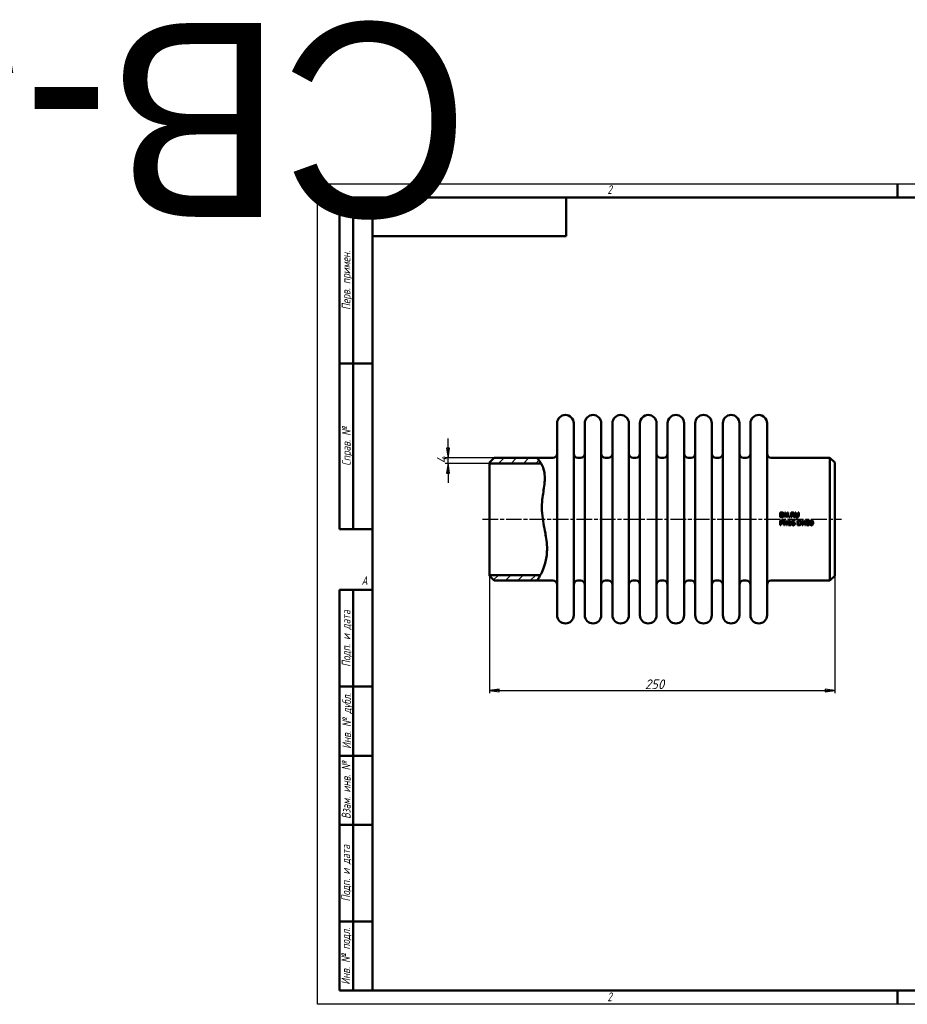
# Model space of a CAD drawing. Header units: millimetres. Extents: x -858 to 5364, y -139 to 713.
# Tile 2 of 5: x -216 to 427, y 0 to 713. Entities that reach past the tile are written whole.
import ezdxf
from ezdxf.enums import TextEntityAlignment as Align

# ---------------------------------------------------------------- set-up
doc = ezdxf.new("R2018")
doc.units = ezdxf.units.MM
doc.header["$LTSCALE"] = 2
doc.linetypes.add('CHAIN', pattern=[0.7087, 0.4724, -0.0591, 0.1181, -0.0591])
for name, color, linetype, lineweight in [('Видимый контур (ГОСТ)', 7, 'Continuous', 50), ('Кромка (ГОСТ)', 7, 'Continuous', 50), ('Обозначение (ГОСТ)', 7, 'Continuous', 25), ('Осевая линия (ГОСТ)', 7, 'Continuous', 25), ('Размер (ГОСТ)', 7, 'Continuous', 25), ('Штриховка (ГОСТ)', 7, 'Continuous', 18), ('Эскизная геометрия (ГОСТ)', 7, 'Continuous', 50)]:
    doc.layers.add(name, color=color, linetype=linetype, lineweight=lineweight)
doc.styles.add('Альтернативный текст (ГОСТ)', font='arial.ttf', dxfattribs={"width": 0.8})
doc.styles.add('Обычный текст (ГОСТ)', font='GOST Common Italic.ttf')
doc.dimstyles.new('Обычный (ГОСТ)', dxfattribs={"dimscale": 2, "dimtxt": 3.5, "dimasz": 3.5, "dimexe": 1, "dimexo": 0, "dimgap": 0.5, "dimtad": 1, "dimtxsty": 'Обычный текст (ГОСТ)', "dimblk": 'Filled-1', "dimcen": 0.09, "dimdle": 15, "dimclrd": 256, "dimclre": 256, "dimclrt": 256, "dimazin": 2, "dimtfac": 0.714286, "dimtdec": 3, "dimtmove": 0, "dimatfit": 3, "dimfxl": 1, "dimtolj": 1, "dimlwd": 25, "dimlwe": 25, "dimarcsym": 0})
pattern_1 = [(45, (0, 0), (-4.49013, 4.49013), [])]

# ---------------------------------------------------------------- blocks, each defined once
blk = doc.blocks.new('Рамки ГОСТ - Рамка')
at = {"layer": 'Кромка (ГОСТ)', "lineweight": 25}
for p, q in [((0, 0), (0, 297)), ((0, 297), (420, 297)), ((420, 297), (420, 0)), ((420, 0), (0, 0))]:
    blk.add_line(p, q, dxfattribs=at)
at = {"layer": 'Кромка (ГОСТ)'}
for p, q in [((210, 292), (210, 297)), ((415, 292), (20, 292)), ((20, 292), (20, 5)), ((415, 5), (415, 292)), ((20, 5), (415, 5)), ((210, 5), (210, 0))]:
    blk.add_line(p, q, dxfattribs=at)
at = {"layer": 'Кромка (ГОСТ)', "char_height": 3.17, "attachment_point": 1, "style": 'Альтернативный текст (ГОСТ)'}
for s, insert, width in [('\\fGOST Common|b0|i1;{\\H3.1700;2}', (105, 296.5), 5.2328), ('\\fGOST Common|b0|i1;{\\H3.1700;1}', (315.02, 296.44), 5.2327), ('\\fGOST Common|b0|i1;{\\H3.1700;A}', (16, 155), 5.1335), ('\\fGOST Common|b0|i1;{\\H3.1700;A}', (416, 148.5), 5.0704), ('\\fGOST Common|b0|i1;{\\H3.1700;2}', (104.99, 4.3), 5.2328), ('\\fGOST Common|b0|i1;{\\H3.1700;1}', (315, 4.14), 6.6287), ('\\fGOST Common|b0|i1;{\\H3.1700;Формат А3}', (370, 4.39), 25.2103)]:
    blk.add_mtext(s, dxfattribs=dict(at, insert=insert, width=width))
blk = doc.blocks.new('ГОСТ - Доп. графы 1')
at = {"layer": 'Эскизная геометрия (ГОСТ)'}
for p, q in [((-12, 0), (-12, 145)), ((-12, 145), (0, 145)), ((-7, 145), (-7, 0)), ((-12, 110), (-7, 110)), ((-7, 110), (0, 110)), ((-12, 85), (-7, 85)), ((-7, 85), (0, 85)), ((-12, 60), (-7, 60)), ((-7, 60), (0, 60)), ((-12, 25), (-7, 25)), ((-7, 25), (0, 25)), ((0, 0), (-12, 0))]:
    blk.add_line(p, q, dxfattribs=at)
at = {"layer": 'Обозначение (ГОСТ)', "char_height": 3.17, "attachment_point": 5, "rotation": 90, "style": 'Альтернативный текст (ГОСТ)'}
for s, insert, width in [('\\fGOST Common|b0|i1;{\\H3.1700;Подп. и дата}', (-9.37, 127.41), 34.7679), ('\\fGOST Common|b0|i1;{\\H3.1700;Инв. № дубл.}', (-8.95, 97.55), 24.8438), ('\\fGOST Common|b0|i1;{\\H3.1700;Взам. инв. №}', (-9.58, 72.53), 24.8669), ('\\fGOST Common|b0|i1;{\\H3.1700;Подп. и дата}', (-9.5, 42.47), 35.1486), ('\\fGOST Common|b0|i1;{\\H3.1700;Инв. № подл.}', (-9.5, 12.41), 24.9618)]:
    blk.add_mtext(s, dxfattribs=dict(at, insert=insert, width=width))
at = {"layer": 'Обозначение (ГОСТ)', "lineweight": 30, "flags": 17}
for tag, p in [('Подп._и_дата_2', (-3.53, 127.51)), ('Инв._номер_дубликата', (-3.41, 97.47)), ('Взамен_инв._номера', (-3.46, 72.53)), ('Подп._и_дата_1', (-3.42, 42.35)), ('ИНВЕНТАРНЫЙ_НОМЕР', (-3.33, 12.68))]:
    blk.add_attdef(tag, text='', height=3.17, rotation=90, dxfattribs=at).set_placement(p, align=Align.MIDDLE_CENTER)
blk = doc.blocks.new('ГОСТ - Доп. графы 2')
at = {"layer": 'Эскизная геометрия (ГОСТ)'}
for p, q in [((-12, 0), (-12, 120)), ((-12, 120), (0, 120)), ((-7, 0), (-7, 120)), ((-12, 60), (0, 60)), ((0, 0), (-12, 0))]:
    blk.add_line(p, q, dxfattribs=at)
at = {"layer": 'Обозначение (ГОСТ)', "char_height": 3.17, "attachment_point": 5, "rotation": 90, "style": 'Альтернативный текст (ГОСТ)'}
for s, insert, width in [('\\fGOST Common|b0|i1;{\\H3.1700;Перв. примен.}', (-9.19, 90.05), 60.0143), ('\\fGOST Common|b0|i1;{\\H3.1700;Справ. №}', (-9.1, 30), 59.9357)]:
    blk.add_mtext(s, dxfattribs=dict(at, insert=insert, width=width))
at = {"layer": 'Обозначение (ГОСТ)', "lineweight": 30, "flags": 17}
for tag, p in [('Первичная_применяемость', (-3.65, 90.03)), ('Справочный_номер', (-3.55, 30.02))]:
    blk.add_attdef(tag, text='', height=3.17, rotation=90, dxfattribs=at).set_placement(p, align=Align.MIDDLE_CENTER)
blk = doc.blocks.new('ГОСТ - Доп. графы 3')
at = {"layer": 'Эскизная геометрия (ГОСТ)'}
for p, q in [((0, 0), (70, 0)), ((70, 0), (70, -14)), ((70, -14), (0, -14))]:
    blk.add_line(p, q, dxfattribs=at)
at = {"layer": 'Обозначение (ГОСТ)', "lineweight": 30}
blk.add_attdef('ОБОЗНАЧЕНИЕ', text='', height=5, rotation=180, dxfattribs=at).set_placement((34.94, -6.97), align=Align.MIDDLE_CENTER)
blk = doc.blocks.new('Filled-1')
at = {"color": 0}
for p, q in [((0, 0), (-1, 0.14)), ((-1, 0.14), (-1, -0.14)), ((-1, 0), (0, 0)), ((-1, -0.14), (0, 0))]:
    blk.add_line(p, q, dxfattribs=at)
at = {"color": 0, "flags": 128}
blk.add_lwpolyline([(-1, -0.14), (0, 0), (-1, 0.14), (-1, -0.14)], dxfattribs=at)
at = {"color": 0}
blk.add_solid([(-1, -0.14), (0, 0), (-1, 0.14), (-1, -0.14)], dxfattribs=at)
blk = doc.blocks.new('*D9')
at = {"layer": 'Defpoints', "color": 0, "linetype": 'Continuous', "transparency": 16777216}
for p in [(124.56, 310.23), (374.56, 310.23), (374.56, 227.2)]:
    blk.add_point(p, dxfattribs=at)
at = {"layer": 'Размер (ГОСТ)', "linetype": 'Continuous', "lineweight": 25, "transparency": 16777216}
for p, q in [((124.56, 310.23), (124.56, 225.2)), ((374.56, 310.23), (374.56, 225.2)), ((131.56, 227.2), (367.56, 227.2))]:
    blk.add_line(p, q, dxfattribs=at)
at = {"layer": 'Размер (ГОСТ)', "linetype": 'Continuous', "lineweight": 25, "transparency": 16777216, "xscale": 7, "yscale": 7, "zscale": 7, "rotation": 180}
blk.add_blockref('Filled-1', (124.56, 227.2), dxfattribs=at)
at = {"layer": 'Размер (ГОСТ)', "linetype": 'Continuous', "lineweight": 25, "transparency": 16777216, "xscale": 7, "yscale": 7, "zscale": 7}
blk.add_blockref('Filled-1', (374.56, 227.2), dxfattribs=at)
at = {"layer": 'Размер (ГОСТ)', "linetype": 'Continuous', "lineweight": 25, "transparency": 16777216, "insert": (237.13, 235.2), "char_height": 7, "attachment_point": 1, "style": 'Обычный текст (ГОСТ)'}
blk.add_mtext('\\A1;250', dxfattribs=at)
blk = doc.blocks.new('*D11')
at = {"layer": 'Defpoints', "color": 0, "linetype": 'Continuous', "transparency": 16777216}
for p in [(94.56, 395.63), (128.06, 395.63), (124.56, 391.63)]:
    blk.add_point(p, dxfattribs=at)
at = {"layer": 'Размер (ГОСТ)', "linetype": 'Continuous', "lineweight": 25, "transparency": 16777216}
for p, q in [((94.56, 402.63), (94.56, 409.63)), ((128.06, 395.63), (92.56, 395.63)), ((94.56, 391.63), (94.56, 395.63)), ((124.56, 391.63), (92.56, 391.63)), ((94.56, 384.63), (94.56, 377.63))]:
    blk.add_line(p, q, dxfattribs=at)
at = {"layer": 'Размер (ГОСТ)', "linetype": 'Continuous', "lineweight": 25, "transparency": 16777216, "xscale": 7, "yscale": 7, "zscale": 7}
for p, rotation in [((94.56, 395.63), 270), ((94.56, 391.63), 90)]:
    blk.add_blockref('Filled-1', p, dxfattribs=dict(at, rotation=rotation))
at = {"layer": 'Размер (ГОСТ)', "linetype": 'Continuous', "lineweight": 25, "transparency": 16777216, "insert": (86.56, 391.47), "char_height": 7, "attachment_point": 1, "rotation": 90, "style": 'Обычный текст (ГОСТ)'}
blk.add_mtext('\\A1;4', dxfattribs=at)

msp = doc.modelspace()

# ---------------------------------------------------------------- hatches: boundary and pattern name
at = {"layer": 'Штриховка (ГОСТ)'}
h = msp.add_hatch(dxfattribs=at)
h.set_pattern_fill('ANSI31', color=256, scale=50.8, style=0)
h.set_pattern_definition(pattern_1)
edge = h.paths.add_edge_path()
edge.add_spline(control_points=[(159.023, 395.63), (159.259, 395.382), (159.612, 395.011), (160.962, 393.137), (161.426, 392.447), (161.891, 391.631)], knot_values=[0, 0, 0, 0, 1.3175697, 1.3175697, 1.8887508, 1.8887508, 1.8887508, 1.8887508], degree=3, periodic=0)
edge.add_line((161.891, 391.631), (161.89, 391.63))
edge.add_line((161.89, 391.63), (124.561, 391.63))
edge.add_line((124.561, 391.63), (124.561, 392.13))
edge.add_line((124.561, 392.13), (128.061, 395.63))
edge.add_line((128.061, 395.63), (159.023, 395.63))
h = msp.add_hatch(dxfattribs=at)
h.set_pattern_fill('ANSI31', color=256, scale=50.8, style=0)
h.set_pattern_definition(pattern_1)
edge = h.paths.add_edge_path()
edge.add_line((128.061, 306.73), (124.561, 310.23))
edge.add_line((124.561, 310.23), (124.561, 310.73))
edge.add_line((124.561, 310.73), (161.451, 310.73))
edge.add_line((161.451, 310.73), (161.452, 310.73))
edge.add_spline(control_points=[(161.452, 310.73), (161.263, 310.382), (161.08, 310.056), (160.331, 308.751), (159.846, 307.986), (159.195, 306.981), (159.092, 306.83), (159.023, 306.73)], knot_values=[9.3460618, 9.3460618, 9.3460618, 9.3460618, 9.4579745, 9.4579745, 9.8241056, 9.8241056, 10.1787953, 10.1787953, 10.1787953, 10.1787953], degree=3, periodic=0)
edge.add_line((159.023, 306.73), (128.061, 306.73))

# ---------------------------------------------------------------- linework, layer by layer
at = {"layer": 'Видимый контур (ГОСТ)'}
for p, q in [((173.561, 281.73), (173.561, 420.63)), ((185.561, 281.73), (185.561, 420.63)), ((193.561, 281.73), (193.561, 420.63)), ((205.561, 281.73), (205.561, 420.63)), ((213.561, 281.73), (213.561, 420.63)), ((225.561, 281.73), (225.561, 420.63)), ((233.561, 281.73), (233.561, 420.63)), ((245.561, 281.73), (245.561, 420.63)), ((253.561, 281.73), (253.561, 420.63)), ((265.561, 281.73), (265.561, 420.63)), ((273.561, 281.73), (273.561, 420.63)), ((285.561, 281.73), (285.561, 420.63)), ((293.561, 281.73), (293.561, 420.63)), ((305.561, 281.73), (305.561, 420.63)), ((313.561, 281.73), (313.561, 420.63)), ((325.561, 281.73), (325.561, 420.63)), ((124.561, 392.13), (128.061, 395.63)), ((124.561, 391.63), (124.561, 392.13)), ((128.061, 395.63), (159.023, 395.63)), ((159.023, 395.63), (170.561, 395.63)), ((188.561, 395.63), (190.561, 395.63)), ((208.561, 395.63), (210.561, 395.63)), ((228.561, 395.63), (230.561, 395.63)), ((248.561, 395.63), (250.561, 395.63)), ((268.561, 395.63), (270.561, 395.63)), ((288.561, 395.63), (290.561, 395.63)), ((308.561, 395.63), (310.561, 395.63)), ((328.561, 395.63), (371.061, 395.63)), ((371.061, 306.73), (371.061, 395.63)), ((374.561, 392.13), (371.061, 395.63)), ((374.561, 392.13), (374.561, 310.23)), ((161.89, 391.63), (124.561, 391.63)), ((124.561, 310.73), (124.561, 391.63)), ((335.09, 356.073), (335.09, 352.573)), ((335.09, 356.073), (335.887, 356.073)), ((335.895, 352.573), (335.09, 352.573)), ((335.09, 350.311), (335.969, 350.311)), ((335.09, 350.311), (335.09, 346.811)), ((335.555, 352.976), (335.555, 355.671)), ((335.909, 355.671), (335.555, 355.671)), ((335.555, 352.976), (335.909, 352.976)), ((335.941, 349.908), (335.555, 349.908)), ((335.555, 348.513), (335.555, 349.908)), ((337.745, 350.311), (337.745, 346.811)), ((337.745, 350.311), (338.405, 350.311)), ((338.178, 349.829), (339.727, 346.811)), ((338.178, 346.811), (338.178, 349.829)), ((338.354, 356.073), (339.015, 356.073)), ((338.354, 356.073), (338.354, 352.573)), ((338.788, 352.573), (338.354, 352.573)), ((339.815, 347.54), (338.405, 350.311)), ((338.788, 352.573), (338.788, 355.591)), ((338.788, 355.591), (340.337, 352.573)), ((340.425, 353.302), (339.015, 356.073)), ((339.815, 350.311), (340.249, 350.311)), ((339.815, 350.311), (339.815, 347.54)), ((340.249, 346.811), (340.249, 350.311)), ((340.859, 352.573), (340.337, 352.573)), ((340.425, 356.073), (340.425, 353.302)), ((340.425, 356.073), (340.859, 356.073)), ((340.859, 352.573), (340.859, 356.073)), ((341.134, 349.834), (341.134, 349.514)), ((341.769, 349.514), (341.134, 349.514)), ((341.659, 353.243), (342.22, 353.243)), ((341.659, 353.243), (341.659, 352.573)), ((342.22, 352.573), (341.659, 352.573)), ((341.769, 349.514), (341.769, 347.168)), ((341.857, 350.322), (342.22, 350.322)), ((342.22, 352.573), (342.22, 353.243)), ((342.22, 347.168), (342.22, 350.322)), ((343.026, 356.073), (343.026, 352.573)), ((343.026, 356.073), (343.928, 356.073)), ((343.491, 352.573), (343.026, 352.573)), ((343.491, 354.355), (343.491, 355.671)), ((343.953, 355.671), (343.491, 355.671)), ((343.491, 354.355), (343.899, 354.355)), ((343.491, 352.573), (343.491, 353.966)), ((344.024, 353.966), (343.491, 353.966)), ((344.024, 353.966), (345.13, 352.573)), ((345.734, 352.573), (344.489, 354.097)), ((345.734, 352.573), (345.13, 352.573)), ((345.394, 349.877), (345.374, 349.877)), ((345.394, 349.877), (345.394, 350.328)), ((345.97, 356.073), (346.435, 356.073)), ((345.97, 356.073), (345.97, 353.889)), ((346.435, 353.889), (346.435, 356.073)), ((347.714, 350.311), (348.511, 350.311)), ((347.714, 350.311), (347.714, 346.811)), ((348.037, 356.073), (348.037, 353.878)), ((348.037, 356.073), (348.503, 356.073)), ((348.534, 349.908), (348.179, 349.908)), ((348.179, 347.214), (348.179, 349.908)), ((348.503, 353.889), (348.503, 356.073)), ((350.979, 350.311), (350.979, 346.811)), ((350.979, 350.311), (351.64, 350.311)), ((351.413, 349.829), (352.961, 346.811)), ((351.413, 346.811), (351.413, 349.829)), ((353.049, 347.54), (351.64, 350.311)), ((353.049, 350.311), (353.483, 350.311)), ((353.049, 350.311), (353.049, 347.54)), ((353.483, 346.811), (353.483, 350.311)), ((335.555, 346.811), (335.09, 346.811)), ((335.555, 348.513), (335.873, 348.513)), ((335.949, 348.115), (335.555, 348.115)), ((335.555, 346.811), (335.555, 348.115)), ((338.178, 346.811), (337.745, 346.811)), ((340.249, 346.811), (339.727, 346.811)), ((341.134, 347.168), (341.769, 347.168)), ((341.134, 347.168), (341.134, 346.811)), ((342.841, 346.811), (341.134, 346.811)), ((342.22, 347.168), (342.841, 347.168)), ((342.841, 346.811), (342.841, 347.168)), ((348.52, 346.811), (347.714, 346.811)), ((348.179, 347.214), (348.534, 347.214)), ((351.413, 346.811), (350.979, 346.811)), ((353.483, 346.811), (352.961, 346.811)), ((354.604, 348.694), (354.604, 348.68)), ((355.67, 348.66), (355.67, 348.674)), ((124.561, 310.73), (161.451, 310.73)), ((124.561, 310.23), (124.561, 310.73)), ((128.061, 306.73), (124.561, 310.23)), ((128.061, 306.73), (159.023, 306.73)), ((159.023, 306.73), (170.561, 306.73)), ((188.561, 306.73), (190.561, 306.73)), ((208.561, 306.73), (210.561, 306.73)), ((228.561, 306.73), (230.561, 306.73)), ((248.561, 306.73), (250.561, 306.73)), ((268.561, 306.73), (270.561, 306.73)), ((288.561, 306.73), (290.561, 306.73)), ((308.561, 306.73), (310.561, 306.73)), ((328.561, 306.73), (371.061, 306.73)), ((374.561, 310.23), (371.061, 306.73))]:
    msp.add_line(p, q, dxfattribs=at)
for centre, radius, start, end in [((179.561, 420.63), 6, 0, 180), ((199.561, 420.63), 6, 0, 180), ((219.561, 420.63), 6, 0, 180), ((239.561, 420.63), 6, 0, 180), ((259.561, 420.63), 6, 0, 180), ((279.561, 420.63), 6, 0, 180), ((299.561, 420.63), 6, 0, 180), ((319.561, 420.63), 6, 0, 180), ((170.561, 398.63), 3, 270, 0), ((188.561, 398.63), 3, 180, 270), ((190.561, 398.63), 3, 270, 0), ((208.561, 398.63), 3, 180, 270), ((210.561, 398.63), 3, 270, 0), ((228.561, 398.63), 3, 180, 270), ((230.561, 398.63), 3, 270, 0), ((248.561, 398.63), 3, 180, 270), ((250.561, 398.63), 3, 270, 0), ((268.561, 398.63), 3, 180, 270), ((270.561, 398.63), 3, 270, 0), ((288.561, 398.63), 3, 180, 270), ((290.561, 398.63), 3, 270, 0), ((308.561, 398.63), 3, 180, 270), ((310.561, 398.63), 3, 270, 0), ((328.561, 398.63), 3, 180, 270), ((170.561, 303.73), 3, 0, 90), ((188.561, 303.73), 3, 90, 180), ((190.561, 303.73), 3, 0, 90), ((208.561, 303.73), 3, 90, 180), ((210.561, 303.73), 3, 0, 90), ((228.561, 303.73), 3, 90, 180), ((230.561, 303.73), 3, 0, 90), ((248.561, 303.73), 3, 90, 180), ((250.561, 303.73), 3, 0, 90), ((268.561, 303.73), 3, 90, 180), ((270.561, 303.73), 3, 0, 90), ((288.561, 303.73), 3, 90, 180), ((290.561, 303.73), 3, 0, 90), ((308.561, 303.73), 3, 90, 180), ((310.561, 303.73), 3, 0, 90), ((328.561, 303.73), 3, 90, 180), ((179.561, 281.73), 6, 180, 0), ((199.561, 281.73), 6, 180, 0), ((219.561, 281.73), 6, 180, 0), ((239.561, 281.73), 6, 180, 0), ((259.561, 281.73), 6, 180, 0), ((279.561, 281.73), 6, 180, 0), ((299.561, 281.73), 6, 180, 0), ((319.561, 281.73), 6, 180, 0)]:
    msp.add_arc(centre, radius, start, end, dxfattribs=at)
for points, knots in [([(159.023, 395.63), (159.023, 395.63), (159.612, 395.011), (161.693, 392.122), (163.271, 389.577), (164.443, 384.414), (164.636, 382.633), (164.619, 377.012), (163.939, 373.224), (162.911, 366.216), (162.256, 361.516), (163.143, 350.48), (164.235, 345.626), (165.577, 338.1), (166.308, 333.804), (166.234, 325.483), (165.734, 322.25), (163.84, 315.253), (162.166, 311.949), (160.331, 308.751), (159.846, 307.986), (159.195, 306.981), (159.023, 306.73), (159.023, 306.73)], [0, 0, 0, 0, 1.3175697, 1.3175697, 2.911917, 2.911917, 3.6394824, 3.6394824, 4.9826506, 4.9826506, 6.2831446, 6.2831446, 7.3830892, 7.3830892, 8.1019114, 8.1019114, 8.6523423, 8.6523423, 9.4579745, 9.4579745, 9.8241056, 9.8241056, 10.1787953, 10.1787953, 10.1787953, 10.1787953]), ([(335.887, 356.073), (336.154, 356.073), (336.438, 356.057), (336.766, 355.972), (336.963, 355.912), (337.14, 355.795)], [0, 0, 0, 0, 0.08005265, 0.08005265, 0.12013389, 0.12013389, 0.12013389, 0.12013389]), ([(337.135, 352.854), (336.973, 352.753), (336.8, 352.675), (336.493, 352.608), (336.28, 352.573), (335.895, 352.573)], [0, 0, 0, 0, 0.057154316, 0.057154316, 0.094201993, 0.094201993, 0.094201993, 0.094201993]), ([(336.834, 355.461), (336.721, 355.528), (336.601, 355.578), (336.377, 355.637), (336.209, 355.671), (335.909, 355.671)], [0, 0, 0, 0, 0.039502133, 0.039502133, 0.069283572, 0.069283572, 0.069283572, 0.069283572]), ([(335.909, 352.976), (336.088, 352.976), (336.277, 352.989), (336.492, 353.034), (336.576, 353.053), (336.747, 353.127), (336.814, 353.165), (336.877, 353.209)], [0, 0, 0, 0, 0.0536321, 0.0536321, 0.065818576, 0.065818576, 0.074424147, 0.074424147, 0.074424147, 0.074424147]), ([(336.565, 349.775), (336.494, 349.822), (336.416, 349.853), (336.201, 349.903), (336.04, 349.908), (335.941, 349.908)], [0, 0, 0, 0, 0.025462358, 0.025462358, 0.066174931, 0.066174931, 0.066174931, 0.066174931]), ([(335.969, 350.311), (336.141, 350.311), (336.331, 350.299), (336.597, 350.237), (336.741, 350.192), (336.885, 350.092)], [0, 0, 0, 0, 0.051705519, 0.051705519, 0.081660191, 0.081660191, 0.081660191, 0.081660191]), ([(336.817, 349.241), (336.817, 349.341), (336.803, 349.441), (336.744, 349.582), (336.718, 349.627), (336.65, 349.709), (336.61, 349.745), (336.565, 349.775)], [0, 0, 0, 0, 0.029845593, 0.029845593, 0.045819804, 0.045819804, 0.062101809, 0.062101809, 0.062101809, 0.062101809]), ([(337.364, 354.326), (337.364, 354.507), (337.344, 354.692), (337.25, 354.987), (337.194, 355.102), (337.04, 355.308), (336.945, 355.393), (336.834, 355.461)], [0, 0, 0, 0, 0.05450753, 0.05450753, 0.09301381, 0.09301381, 0.13193082, 0.13193082, 0.13193082, 0.13193082]), ([(336.877, 353.209), (336.99, 353.285), (337.085, 353.38), (337.247, 353.627), (337.292, 353.762), (337.352, 354.017), (337.364, 354.174), (337.364, 354.326)], [0, 0, 0, 0, 0.04100973, 0.04100973, 0.08890708, 0.08890708, 0.1555604, 0.1555604, 0.1555604, 0.1555604]), ([(336.885, 350.092), (336.991, 350.02), (337.08, 349.931), (337.214, 349.725), (337.246, 349.636), (337.292, 349.465), (337.302, 349.36), (337.302, 349.256)], [0, 0, 0, 0, 0.03850707, 0.03850707, 0.07373945, 0.07373945, 0.124114, 0.124114, 0.124114, 0.124114]), ([(337.849, 354.321), (337.849, 354.116), (337.823, 353.914), (337.693, 353.499), (337.596, 353.337), (337.414, 353.081), (337.287, 352.955), (337.135, 352.854)], [0, 0, 0, 0, 0.06154448, 0.06154448, 0.1304304, 0.1304304, 0.22508789, 0.22508789, 0.22508789, 0.22508789]), ([(337.14, 355.795), (337.307, 355.685), (337.447, 355.546), (337.633, 355.271), (337.718, 355.119), (337.829, 354.713), (337.849, 354.516), (337.849, 354.321)], [0, 0, 0, 0, 0.06027059, 0.06027059, 0.09991565, 0.09991565, 0.13425371, 0.13425371, 0.13425371, 0.13425371]), ([(341.134, 349.834), (341.284, 349.834), (341.437, 349.847), (341.643, 349.917), (341.686, 349.949), (341.74, 349.994), (341.767, 350.029), (341.809, 350.103), (341.823, 350.142), (341.846, 350.227), (341.853, 350.275), (341.857, 350.322)], [0, 0, 0, 0, 0.04491824, 0.04491824, 0.07496631, 0.07496631, 0.12676851, 0.12676851, 0.17472033, 0.17472033, 0.23011722, 0.23011722, 0.23011722, 0.23011722]), ([(343.428, 348.348), (343.428, 348.551), (343.442, 348.756), (343.514, 349.175), (343.565, 349.326), (343.653, 349.555), (343.723, 349.689), (343.811, 349.812)], [0, 0, 0, 0, 0.06089203, 0.06089203, 0.12776479, 0.12776479, 0.23590006, 0.23590006, 0.23590006, 0.23590006]), ([(343.811, 349.812), (343.912, 349.953), (344.037, 350.07), (344.275, 350.218), (344.394, 350.279), (344.699, 350.36), (344.848, 350.376), (344.997, 350.376)], [0, 0, 0, 0, 0.05225393, 0.05225393, 0.08396137, 0.08396137, 0.11215404, 0.11215404, 0.11215404, 0.11215404]), ([(343.899, 354.355), (344.019, 354.355), (344.143, 354.364), (344.285, 354.395), (344.344, 354.409), (344.455, 354.469), (344.495, 354.5), (344.532, 354.536)], [0, 0, 0, 0, 0.036026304, 0.036026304, 0.043531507, 0.043531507, 0.048696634, 0.048696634, 0.048696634, 0.048696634]), ([(344.935, 349.97), (344.801, 349.97), (344.669, 349.95), (344.441, 349.856), (344.349, 349.794), (344.189, 349.638), (344.117, 349.54), (343.97, 349.221), (343.929, 349.007), (343.911, 348.802)], [0, 0, 0, 0, 0.04008601, 0.04008601, 0.07396533, 0.07396533, 0.10702182, 0.10702182, 0.15413971, 0.15413971, 0.15413971, 0.15413971]), ([(343.928, 356.073), (344.088, 356.073), (344.271, 356.066), (344.462, 356.036), (344.537, 356.023), (344.697, 355.96), (344.759, 355.927), (344.818, 355.889)], [0, 0, 0, 0, 0.048133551, 0.048133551, 0.057636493, 0.057636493, 0.0642358, 0.0642358, 0.0642358, 0.0642358]), ([(344.509, 355.552), (344.444, 355.594), (344.371, 355.623), (344.225, 355.656), (344.119, 355.671), (343.953, 355.671)], [0, 0, 0, 0, 0.02350354, 0.02350354, 0.04504988, 0.04504988, 0.04504988, 0.04504988]), ([(345.215, 355.123), (345.215, 354.972), (345.192, 354.821), (345.11, 354.623), (345.052, 354.499), (344.866, 354.311), (344.801, 354.26), (344.654, 354.167), (344.573, 354.128), (344.489, 354.097)], [0, 0, 0, 0, 0.045655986, 0.045655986, 0.064505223, 0.064505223, 0.07318038, 0.07318038, 0.082527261, 0.082527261, 0.082527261, 0.082527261]), ([(344.73, 355.086), (344.73, 355.169), (344.718, 355.252), (344.671, 355.374), (344.648, 355.415), (344.587, 355.491), (344.55, 355.524), (344.509, 355.552)], [0, 0, 0, 0, 0.025004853, 0.025004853, 0.039477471, 0.039477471, 0.054351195, 0.054351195, 0.054351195, 0.054351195]), ([(344.532, 354.536), (344.588, 354.589), (344.632, 354.651), (344.684, 354.769), (344.702, 354.824), (344.726, 354.955), (344.73, 355.021), (344.73, 355.086)], [0, 0, 0, 0, 0.023238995, 0.023238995, 0.03881104, 0.03881104, 0.053948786, 0.053948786, 0.053948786, 0.053948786]), ([(344.818, 355.889), (344.919, 355.824), (345.003, 355.744), (345.13, 355.558), (345.161, 355.48), (345.206, 355.317), (345.215, 355.22), (345.215, 355.123)], [0, 0, 0, 0, 0.03587714, 0.03587714, 0.06755868, 0.06755868, 0.10995847, 0.10995847, 0.10995847, 0.10995847]), ([(345.374, 349.877), (345.324, 349.903), (345.255, 349.924), (345.154, 349.95), (345.066, 349.97), (344.935, 349.97)], [0, 0, 0, 0, 0.017131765, 0.017131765, 0.02670234, 0.02670234, 0.02670234, 0.02670234]), ([(344.997, 350.376), (345.07, 350.376), (345.143, 350.373), (345.251, 350.361), (345.323, 350.352), (345.394, 350.328)], [0, 0, 0, 0, 0.021794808, 0.021794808, 0.032649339, 0.032649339, 0.032649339, 0.032649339]), ([(346.304, 352.823), (346.21, 352.916), (346.136, 353.025), (346.04, 353.255), (345.97, 353.472), (345.97, 353.889)], [0, 0, 0, 0, 0.039985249, 0.039985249, 0.074912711, 0.074912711, 0.074912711, 0.074912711]), ([(347.235, 352.5), (347.054, 352.5), (346.867, 352.52), (346.631, 352.603), (346.557, 352.636), (346.418, 352.722), (346.358, 352.769), (346.304, 352.823)], [0, 0, 0, 0, 0.054201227, 0.054201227, 0.074864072, 0.074864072, 0.092778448, 0.092778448, 0.092778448, 0.092778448]), ([(346.435, 353.889), (346.435, 353.772), (346.44, 353.643), (346.468, 353.467), (346.48, 353.408), (346.525, 353.288), (346.552, 353.234), (346.585, 353.183)], [0, 0, 0, 0, 0.035363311, 0.035363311, 0.053372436, 0.053372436, 0.069708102, 0.069708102, 0.069708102, 0.069708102]), ([(346.585, 353.183), (346.628, 353.119), (346.681, 353.065), (346.82, 352.972), (346.895, 352.945), (347.048, 352.905), (347.143, 352.897), (347.235, 352.897)], [0, 0, 0, 0, 0.023238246, 0.023238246, 0.050069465, 0.050069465, 0.087665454, 0.087665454, 0.087665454, 0.087665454]), ([(347.235, 352.897), (347.366, 352.897), (347.497, 352.916), (347.657, 352.983), (347.715, 353.011), (347.818, 353.094), (347.856, 353.135), (347.887, 353.183)], [0, 0, 0, 0, 0.039401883, 0.039401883, 0.051947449, 0.051947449, 0.061547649, 0.061547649, 0.061547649, 0.061547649]), ([(348.168, 352.823), (348.066, 352.723), (347.949, 352.646), (347.713, 352.552), (347.537, 352.5), (347.235, 352.5)], [0, 0, 0, 0, 0.042784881, 0.042784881, 0.076387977, 0.076387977, 0.076387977, 0.076387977]), ([(347.887, 353.183), (347.945, 353.27), (347.983, 353.366), (348.017, 353.53), (348.037, 353.654), (348.037, 353.878)], [0, 0, 0, 0, 0.031361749, 0.031361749, 0.050317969, 0.050317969, 0.050317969, 0.050317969]), ([(348.503, 353.889), (348.503, 353.722), (348.491, 353.547), (348.428, 353.236), (348.39, 353.142), (348.308, 352.98), (348.245, 352.896), (348.168, 352.823)], [0, 0, 0, 0, 0.05034153, 0.05034153, 0.09524044, 0.09524044, 0.15867982, 0.15867982, 0.15867982, 0.15867982]), ([(348.511, 350.311), (348.779, 350.311), (349.066, 350.295), (349.39, 350.21), (349.587, 350.15), (349.765, 350.033)], [0, 0, 0, 0, 0.08045983, 0.08045983, 0.118839, 0.118839, 0.118839, 0.118839]), ([(349.458, 349.698), (349.336, 349.771), (349.205, 349.824), (348.978, 349.878), (348.817, 349.908), (348.534, 349.908)], [0, 0, 0, 0, 0.042840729, 0.042840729, 0.069819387, 0.069819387, 0.069819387, 0.069819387]), ([(349.989, 348.564), (349.989, 348.747), (349.968, 348.934), (349.872, 349.23), (349.816, 349.344), (349.661, 349.548), (349.568, 349.631), (349.458, 349.698)], [0, 0, 0, 0, 0.05501504, 0.05501504, 0.09332665, 0.09332665, 0.13165941, 0.13165941, 0.13165941, 0.13165941]), ([(349.765, 350.033), (349.935, 349.92), (350.076, 349.779), (350.267, 349.492), (350.351, 349.336), (350.455, 348.935), (350.474, 348.746), (350.474, 348.558)], [0, 0, 0, 0, 0.0611502, 0.0611502, 0.10336086, 0.10336086, 0.13843506, 0.13843506, 0.13843506, 0.13843506]), ([(354.096, 349.468), (354.096, 349.585), (354.115, 349.698), (354.201, 349.906), (354.262, 349.995), (354.406, 350.144), (354.509, 350.23), (354.733, 350.328), (354.81, 350.351), (354.976, 350.383), (355.063, 350.39), (355.151, 350.39)], [0, 0, 0, 0, 0.03489591, 0.03489591, 0.06769381, 0.06769381, 0.09699869, 0.09699869, 0.11160473, 0.11160473, 0.12737526, 0.12737526, 0.12737526, 0.12737526]), ([(354.604, 348.694), (354.468, 348.773), (354.333, 348.873), (354.204, 349.043), (354.161, 349.11), (354.106, 349.293), (354.096, 349.381), (354.096, 349.468)], [0, 0, 0, 0, 0.047083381, 0.047083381, 0.063966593, 0.063966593, 0.078258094, 0.078258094, 0.078258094, 0.078258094]), ([(355.148, 350.044), (355.057, 350.044), (354.967, 350.031), (354.797, 349.962), (354.74, 349.915), (354.662, 349.839), (354.629, 349.79), (354.578, 349.667), (354.567, 349.595), (354.567, 349.522)], [0, 0, 0, 0, 0.02729125, 0.02729125, 0.05495371, 0.05495371, 0.08890286, 0.08890286, 0.130063, 0.130063, 0.130063, 0.130063]), ([(354.567, 349.522), (354.567, 349.451), (354.577, 349.38), (354.619, 349.278), (354.645, 349.226), (354.758, 349.104), (354.829, 349.054), (354.901, 349.012)], [0, 0, 0, 0, 0.02142596, 0.02142596, 0.033036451, 0.033036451, 0.044927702, 0.044927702, 0.044927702, 0.044927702]), ([(355.744, 349.494), (355.744, 349.57), (355.731, 349.644), (355.676, 349.778), (355.639, 349.833), (355.562, 349.912), (355.51, 349.959), (355.338, 350.031), (355.243, 350.044), (355.148, 350.044)], [0, 0, 0, 0, 0.022806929, 0.022806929, 0.043283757, 0.043283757, 0.055845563, 0.055845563, 0.068847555, 0.068847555, 0.068847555, 0.068847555]), ([(355.151, 350.39), (355.319, 350.39), (355.488, 350.367), (355.783, 350.249), (355.883, 350.174), (356.035, 350.026), (356.096, 349.939), (356.184, 349.732), (356.203, 349.617), (356.203, 349.5)], [0, 0, 0, 0, 0.05032334, 0.05032334, 0.09516376, 0.09516376, 0.14164411, 0.14164411, 0.19221543, 0.19221543, 0.19221543, 0.19221543]), ([(355.395, 348.793), (355.487, 348.864), (355.577, 348.949), (355.651, 349.072), (355.691, 349.142), (355.736, 349.333), (355.744, 349.414), (355.744, 349.494)], [0, 0, 0, 0, 0.034779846, 0.034779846, 0.042919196, 0.042919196, 0.048513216, 0.048513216, 0.048513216, 0.048513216]), ([(356.203, 349.5), (356.203, 349.393), (356.182, 349.289), (356.106, 349.098), (356.05, 348.992), (355.88, 348.803), (355.781, 348.73), (355.67, 348.674)], [0, 0, 0, 0, 0.032120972, 0.032120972, 0.061835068, 0.061835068, 0.090215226, 0.090215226, 0.090215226, 0.090215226]), ([(356.66, 348.558), (356.66, 348.86), (356.681, 349.196), (356.81, 349.724), (356.883, 349.864), (357.002, 350.052), (357.083, 350.141), (357.265, 350.27), (357.355, 350.311), (357.558, 350.369), (357.669, 350.382), (357.78, 350.382)], [0, 0, 0, 0, 0.09088334, 0.09088334, 0.16297606, 0.16297606, 0.25131285, 0.25131285, 0.32393102, 0.32393102, 0.40400336, 0.40400336, 0.40400336, 0.40400336]), ([(357.258, 349.624), (357.206, 349.492), (357.178, 349.337), (357.156, 349.116), (357.136, 348.906), (357.136, 348.558)], [0, 0, 0, 0, 0.042832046, 0.042832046, 0.066972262, 0.066972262, 0.066972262, 0.066972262]), ([(357.78, 349.993), (357.704, 349.993), (357.626, 349.982), (357.512, 349.937), (357.459, 349.909), (357.375, 349.826), (357.348, 349.792), (357.298, 349.713), (357.276, 349.669), (357.258, 349.624)], [0, 0, 0, 0, 0.022988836, 0.022988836, 0.036986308, 0.036986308, 0.045322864, 0.045322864, 0.054507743, 0.054507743, 0.054507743, 0.054507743]), ([(357.78, 350.382), (357.922, 350.382), (358.064, 350.361), (358.302, 350.265), (358.396, 350.203), (358.547, 350.053), (358.617, 349.96), (358.769, 349.646), (358.821, 349.437), (358.886, 349.016), (358.898, 348.784), (358.898, 348.561)], [0, 0, 0, 0, 0.04256463, 0.04256463, 0.07701225, 0.07701225, 0.10641279, 0.10641279, 0.14734489, 0.14734489, 0.19243781, 0.19243781, 0.19243781, 0.19243781]), ([(358.294, 349.63), (358.263, 349.708), (358.221, 349.783), (358.107, 349.904), (358.053, 349.933), (357.984, 349.963), (357.947, 349.974), (357.867, 349.99), (357.823, 349.993), (357.78, 349.993)], [0, 0, 0, 0, 0.02520348, 0.02520348, 0.04987811, 0.04987811, 0.07663389, 0.07663389, 0.10634957, 0.10634957, 0.10634957, 0.10634957]), ([(358.421, 348.561), (358.421, 348.728), (358.417, 348.904), (358.389, 349.256), (358.362, 349.458), (358.294, 349.63)], [0, 0, 0, 0, 0.0503993, 0.0503993, 0.10597496, 0.10597496, 0.10597496, 0.10597496]), ([(335.873, 348.513), (336.032, 348.513), (336.197, 348.523), (336.363, 348.566), (336.424, 348.584), (336.538, 348.649), (336.581, 348.683), (336.618, 348.722)], [0, 0, 0, 0, 0.047778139, 0.047778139, 0.059536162, 0.059536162, 0.068008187, 0.068008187, 0.068008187, 0.068008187]), ([(336.996, 348.479), (336.885, 348.37), (336.758, 348.286), (336.501, 348.178), (336.306, 348.115), (335.949, 348.115)], [0, 0, 0, 0, 0.046622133, 0.046622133, 0.0835005, 0.0835005, 0.0835005, 0.0835005]), ([(336.618, 348.722), (336.68, 348.784), (336.731, 348.855), (336.793, 349.006), (336.817, 349.102), (336.817, 349.241)], [0, 0, 0, 0, 0.026297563, 0.026297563, 0.049018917, 0.049018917, 0.049018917, 0.049018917]), ([(337.302, 349.256), (337.302, 349.118), (337.28, 348.985), (337.211, 348.796), (337.18, 348.724), (337.094, 348.588), (337.048, 348.53), (336.996, 348.479)], [0, 0, 0, 0, 0.041230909, 0.041230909, 0.060384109, 0.060384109, 0.076645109, 0.076645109, 0.076645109, 0.076645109]), ([(343.814, 347.055), (343.725, 347.148), (343.656, 347.258), (343.56, 347.47), (343.508, 347.604), (343.44, 347.982), (343.428, 348.168), (343.428, 348.348)], [0, 0, 0, 0, 0.038739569, 0.038739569, 0.070105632, 0.070105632, 0.097663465, 0.097663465, 0.097663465, 0.097663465]), ([(344.586, 346.737), (344.439, 346.737), (344.295, 346.76), (344.111, 346.835), (344.045, 346.866), (343.914, 346.957), (343.862, 347.003), (343.814, 347.055)], [0, 0, 0, 0, 0.044063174, 0.044063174, 0.059536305, 0.059536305, 0.071754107, 0.071754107, 0.071754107, 0.071754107]), ([(343.911, 348.464), (343.909, 348.432), (343.907, 348.399), (343.904, 348.353), (343.902, 348.312), (343.902, 348.243)], [0, 0, 0, 0, 0.009843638, 0.009843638, 0.013843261, 0.013843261, 0.013843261, 0.013843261]), ([(343.902, 348.243), (343.902, 348.088), (343.912, 347.917), (343.971, 347.644), (344.006, 347.561), (344.063, 347.438), (344.102, 347.372), (344.152, 347.318)], [0, 0, 0, 0, 0.04664967, 0.04664967, 0.08370505, 0.08370505, 0.12768001, 0.12768001, 0.12768001, 0.12768001]), ([(343.911, 348.802), (344.014, 348.873), (344.123, 348.933), (344.31, 349.003), (344.441, 349.046), (344.64, 349.046)], [0, 0, 0, 0, 0.037608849, 0.037608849, 0.059679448, 0.059679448, 0.059679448, 0.059679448]), ([(344.535, 348.657), (344.426, 348.657), (344.32, 348.641), (344.148, 348.586), (344.042, 348.546), (343.911, 348.464)], [0, 0, 0, 0, 0.032642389, 0.032642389, 0.053921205, 0.053921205, 0.053921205, 0.053921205]), ([(344.152, 347.318), (344.204, 347.26), (344.265, 347.208), (344.377, 347.155), (344.42, 347.141), (344.5, 347.124), (344.544, 347.12), (344.589, 347.12)], [0, 0, 0, 0, 0.023432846, 0.023432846, 0.037125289, 0.037125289, 0.053055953, 0.053055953, 0.053055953, 0.053055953]), ([(344.983, 348.535), (344.93, 348.577), (344.871, 348.607), (344.746, 348.642), (344.647, 348.657), (344.535, 348.657)], [0, 0, 0, 0, 0.020147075, 0.020147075, 0.038991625, 0.038991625, 0.038991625, 0.038991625]), ([(345.368, 347.066), (345.282, 346.977), (345.184, 346.903), (345.001, 346.811), (344.926, 346.784), (344.76, 346.746), (344.673, 346.737), (344.586, 346.737)], [0, 0, 0, 0, 0.03730518, 0.03730518, 0.061701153, 0.061701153, 0.087788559, 0.087788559, 0.087788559, 0.087788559]), ([(344.589, 347.12), (344.673, 347.12), (344.755, 347.133), (344.899, 347.192), (344.957, 347.231), (345.079, 347.349), (345.119, 347.421), (345.172, 347.545), (345.191, 347.615), (345.216, 347.764), (345.221, 347.845), (345.221, 347.925)], [0, 0, 0, 0, 0.0252107, 0.0252107, 0.04657441, 0.04657441, 0.07608082, 0.07608082, 0.10874876, 0.10874876, 0.14561905, 0.14561905, 0.14561905, 0.14561905]), ([(344.64, 349.046), (344.758, 349.046), (344.882, 349.035), (345.048, 348.991), (345.16, 348.956), (345.317, 348.839)], [0, 0, 0, 0, 0.035507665, 0.035507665, 0.051379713, 0.051379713, 0.051379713, 0.051379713]), ([(345.221, 347.925), (345.221, 348.031), (345.211, 348.143), (345.165, 348.289), (345.143, 348.345), (345.07, 348.453), (345.029, 348.497), (344.983, 348.535)], [0, 0, 0, 0, 0.031705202, 0.031705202, 0.046144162, 0.046144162, 0.058625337, 0.058625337, 0.058625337, 0.058625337]), ([(345.317, 348.839), (345.411, 348.768), (345.489, 348.683), (345.609, 348.479), (345.642, 348.376), (345.687, 348.175), (345.698, 348.06), (345.698, 347.945)], [0, 0, 0, 0, 0.03528254, 0.03528254, 0.07102831, 0.07102831, 0.11606677, 0.11606677, 0.11606677, 0.11606677]), ([(345.698, 347.945), (345.698, 347.803), (345.679, 347.662), (345.608, 347.439), (345.57, 347.352), (345.481, 347.198), (345.43, 347.128), (345.368, 347.066)], [0, 0, 0, 0, 0.042843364, 0.042843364, 0.070498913, 0.070498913, 0.097116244, 0.097116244, 0.097116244, 0.097116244]), ([(349.759, 347.092), (349.617, 347.003), (349.465, 346.932), (349.198, 346.859), (348.974, 346.811), (348.52, 346.811)], [0, 0, 0, 0, 0.050308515, 0.050308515, 0.08307403, 0.08307403, 0.08307403, 0.08307403]), ([(348.534, 347.214), (348.712, 347.214), (348.901, 347.226), (349.116, 347.271), (349.201, 347.291), (349.372, 347.365), (349.438, 347.402), (349.501, 347.446)], [0, 0, 0, 0, 0.053551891, 0.053551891, 0.066007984, 0.066007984, 0.074708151, 0.074708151, 0.074708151, 0.074708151]), ([(349.501, 347.446), (349.614, 347.523), (349.709, 347.617), (349.871, 347.863), (349.914, 347.995), (349.976, 348.248), (349.989, 348.408), (349.989, 348.564)], [0, 0, 0, 0, 0.04108795, 0.04108795, 0.08831004, 0.08831004, 0.15828862, 0.15828862, 0.15828862, 0.15828862]), ([(350.474, 348.558), (350.474, 348.324), (350.439, 348.095), (350.329, 347.795), (350.293, 347.716), (350.193, 347.531), (350.122, 347.428), (349.956, 347.242), (349.863, 347.16), (349.759, 347.092)], [0, 0, 0, 0, 0.07015553, 0.07015553, 0.09627304, 0.09627304, 0.13454238, 0.13454238, 0.17267562, 0.17267562, 0.17267562, 0.17267562]), ([(354.011, 347.778), (354.011, 347.907), (354.034, 348.031), (354.119, 348.235), (354.178, 348.343), (354.372, 348.545), (354.483, 348.621), (354.604, 348.68)], [0, 0, 0, 0, 0.038750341, 0.038750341, 0.066474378, 0.066474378, 0.091930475, 0.091930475, 0.091930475, 0.091930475]), ([(354.311, 347.032), (354.223, 347.117), (354.154, 347.215), (354.084, 347.371), (354.055, 347.446), (354.018, 347.621), (354.011, 347.699), (354.011, 347.778)], [0, 0, 0, 0, 0.036769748, 0.036769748, 0.051588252, 0.051588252, 0.063127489, 0.063127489, 0.063127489, 0.063127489]), ([(355.151, 346.731), (354.99, 346.731), (354.83, 346.754), (354.62, 346.83), (354.549, 346.86), (354.417, 346.941), (354.362, 346.984), (354.311, 347.032)], [0, 0, 0, 0, 0.048297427, 0.048297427, 0.067138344, 0.067138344, 0.082674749, 0.082674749, 0.082674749, 0.082674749]), ([(354.884, 348.561), (354.783, 348.494), (354.696, 348.411), (354.591, 348.254), (354.549, 348.178), (354.495, 347.99), (354.484, 347.901), (354.484, 347.812)], [0, 0, 0, 0, 0.036440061, 0.036440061, 0.056816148, 0.056816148, 0.073951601, 0.073951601, 0.073951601, 0.073951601]), ([(354.484, 347.812), (354.484, 347.704), (354.501, 347.597), (354.578, 347.408), (354.631, 347.331), (354.755, 347.207), (354.823, 347.16), (354.982, 347.095), (355.068, 347.08), (355.157, 347.08)], [0, 0, 0, 0, 0.03254231, 0.03254231, 0.06150004, 0.06150004, 0.0878809, 0.0878809, 0.11567022, 0.11567022, 0.11567022, 0.11567022]), ([(355.398, 348.342), (355.335, 348.378), (355.255, 348.413), (355.086, 348.479), (354.985, 348.52), (354.884, 348.561)], [0, 0, 0, 0, 0.021830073, 0.021830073, 0.054811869, 0.054811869, 0.054811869, 0.054811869]), ([(354.901, 349.012), (354.959, 348.979), (355.046, 348.938), (355.166, 348.883), (355.276, 348.832), (355.395, 348.793)], [0, 0, 0, 0, 0.019803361, 0.019803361, 0.031839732, 0.031839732, 0.031839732, 0.031839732]), ([(356.291, 347.786), (356.291, 347.649), (356.268, 347.515), (356.166, 347.269), (356.094, 347.165), (355.907, 346.974), (355.789, 346.887), (355.573, 346.795), (355.495, 346.772), (355.329, 346.739), (355.24, 346.731), (355.151, 346.731)], [0, 0, 0, 0, 0.04137846, 0.04137846, 0.08000118, 0.08000118, 0.1219724, 0.1219724, 0.14396358, 0.14396358, 0.16818356, 0.16818356, 0.16818356, 0.16818356]), ([(355.157, 347.08), (355.253, 347.08), (355.349, 347.094), (355.51, 347.16), (355.573, 347.201), (355.667, 347.293), (355.717, 347.353), (355.794, 347.536), (355.809, 347.639), (355.809, 347.741)], [0, 0, 0, 0, 0.028949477, 0.028949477, 0.052053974, 0.052053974, 0.068430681, 0.068430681, 0.085757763, 0.085757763, 0.085757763, 0.085757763]), ([(355.809, 347.741), (355.809, 347.829), (355.798, 347.921), (355.742, 348.064), (355.709, 348.11), (355.599, 348.223), (355.499, 348.287), (355.398, 348.342)], [0, 0, 0, 0, 0.026358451, 0.026358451, 0.046428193, 0.046428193, 0.081725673, 0.081725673, 0.081725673, 0.081725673]), ([(355.67, 348.66), (355.82, 348.591), (355.965, 348.5), (356.154, 348.298), (356.202, 348.218), (356.276, 348.02), (356.291, 347.903), (356.291, 347.786)], [0, 0, 0, 0, 0.04957902, 0.04957902, 0.08282864, 0.08282864, 0.12404534, 0.12404534, 0.12404534, 0.12404534]), ([(357.78, 346.737), (357.636, 346.737), (357.492, 346.758), (357.254, 346.855), (357.163, 346.914), (357, 347.073), (356.935, 347.169), (356.799, 347.441), (356.748, 347.632), (356.674, 348.057), (356.66, 348.314), (356.66, 348.558)], [0, 0, 0, 0, 0.04332587, 0.04332587, 0.07683122, 0.07683122, 0.11177589, 0.11177589, 0.1684006, 0.1684006, 0.24192655, 0.24192655, 0.24192655, 0.24192655]), ([(357.136, 348.558), (357.136, 348.39), (357.14, 348.208), (357.162, 347.886), (357.182, 347.694), (357.255, 347.503)], [0, 0, 0, 0, 0.050422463, 0.050422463, 0.097224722, 0.097224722, 0.097224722, 0.097224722]), ([(357.255, 347.503), (357.286, 347.422), (357.328, 347.345), (357.446, 347.217), (357.502, 347.188), (357.568, 347.157), (357.606, 347.146), (357.69, 347.129), (357.735, 347.126), (357.78, 347.126)], [0, 0, 0, 0, 0.02603789, 0.02603789, 0.05218728, 0.05218728, 0.08477019, 0.08477019, 0.12142078, 0.12142078, 0.12142078, 0.12142078]), ([(358.898, 348.561), (358.898, 348.272), (358.878, 347.958), (358.755, 347.411), (358.674, 347.252), (358.538, 347.048), (358.456, 346.962), (358.278, 346.843), (358.193, 346.804), (357.998, 346.749), (357.889, 346.737), (357.78, 346.737)], [0, 0, 0, 0, 0.08668526, 0.08668526, 0.168403, 0.168403, 0.24732778, 0.24732778, 0.30911368, 0.30911368, 0.38043001, 0.38043001, 0.38043001, 0.38043001]), ([(357.78, 347.126), (357.856, 347.126), (357.932, 347.136), (358.047, 347.182), (358.099, 347.211), (358.182, 347.292), (358.209, 347.327), (358.258, 347.405), (358.279, 347.449), (358.296, 347.494)], [0, 0, 0, 0, 0.022790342, 0.022790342, 0.037045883, 0.037045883, 0.045937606, 0.045937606, 0.055555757, 0.055555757, 0.055555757, 0.055555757]), ([(358.296, 347.494), (358.343, 347.613), (358.37, 347.749), (358.399, 347.976), (358.407, 348.089), (358.419, 348.313), (358.421, 348.438), (358.421, 348.561)], [0, 0, 0, 0, 0.03825548, 0.03825548, 0.06897409, 0.06897409, 0.10599813, 0.10599813, 0.10599813, 0.10599813])]:
    msp.add_open_spline(points, degree=3, knots=knots, dxfattribs=at)
at = {"layer": 'Осевая линия (ГОСТ)', "linetype": 'CHAIN', "ltscale": 11.993792}
msp.add_line((119.561, 351.18), (379.561, 351.18), dxfattribs=at)

# ---------------------------------------------------------------- block references
ref = msp.add_blockref('ГОСТ - Доп. графы 3', (40, 584), dxfattribs=dict(xscale=2, yscale=2, zscale=2))
lines = msp.add_mtext('CB-3131-W', dxfattribs={"layer": 'Обозначение (ГОСТ)', "insert": (109.884, 570.065), "char_height": 140.2497, "attachment_point": 1, "rotation": 180})
ref.add_attrib('ОБОЗНАЧЕНИЕ', '', (109.884, 570.065)).embed_mtext(lines)
at = {"xscale": 2, "yscale": 2, "zscale": 2}
for name, p in [('Рамки ГОСТ - Рамка', (0, 0)), ('ГОСТ - Доп. графы 2', (40, 344)), ('ГОСТ - Доп. графы 1', (40, 10))]:
    msp.add_blockref(name, p, dxfattribs=at)

# ---------------------------------------------------------------- dimensions: what is measured, and where the dimension line sits
at = {"layer": 'Размер (ГОСТ)', "linetype": 'Continuous', "lineweight": 25}
for base, p1, p2, angle, override, picture, middle in [((94.561, 395.63), (124.561, 391.63), (128.061, 395.63), 90, {"dimgap": 0.5, "dimdec": 2, "dimtol": 0, "dimlim": 0, "dimtp": 0, "dimtm": 0, "dimtdec": 3, "dimtofl": 1, "dimatfit": 1}, '*D11', (94.561, 393.63)), ((374.561, 227.196), (124.561, 310.23), (374.561, 310.23), 180, {"dimgap": 0.5, "dimdec": 2, "dimtol": 0, "dimlim": 0, "dimtp": 0, "dimtm": 0, "dimtdec": 3, "dimtofl": 0, "dimatfit": 1}, '*D9', (244.561, 227.196))]:
    dim = msp.add_linear_dim(base=base, p1=p1, p2=p2, angle=angle, dimstyle='Обычный (ГОСТ)', override=override, dxfattribs=at)
    dim.commit()
    dim.dimension.update_dxf_attribs({"geometry": picture, "text_midpoint": middle, "dimtype": 160})

doc.saveas('drawing.dxf')
